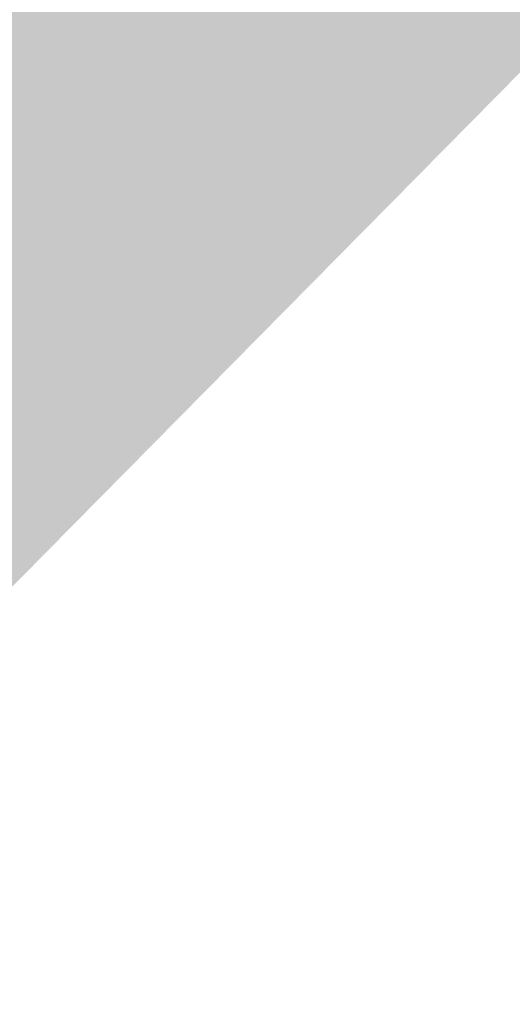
# Model space of a CAD drawing. Header units: millimetres. Extents: x -290 to 116110, y -2975 to 80225.
# Tile 154 of 247: x 40974.214 to 40974.57, y 56164.73 to 56165.442. Entities that reach past the tile are written whole.
import ezdxf

# ---------------------------------------------------------------- set-up
doc = ezdxf.new("R2010")
doc.units = ezdxf.units.MM
doc.layers.add('Перекрытия', color=7, linetype='Continuous', lineweight=18)

# ---------------------------------------------------------------- blocks, each defined once
blk = doc.blocks.new('135_SLK_GD_AR_rvt-1-B2_-11_400__На лист секция 4_-11_400')
at = {"layer": 'Перекрытия', "true_color": 0xcbcbcb}
h = blk.add_hatch(color=9, dxfattribs=at)
h.paths.add_polyline_path([(-13098384.66484, -9239530.3057), (-13097544.66484, -9239530.3057), (-13097544.66484, -9239570.3057), (-13098384.66484, -9239570.3057), (-13098384.66484, -9239531.3057)])
h.paths.add_polyline_path([(-13094627.51104, -9242798.41899), (-13092899.29018, -9241047.97252), (-13091347.01648, -9239477.91131), (-13089326.67081, -9237437.13351), (-13088720.95447, -9236825.78648), (-13088994.36868, -9236564.0064), (-13089276.25024, -9236311.3665), (-13089566.29376, -9236068.14049), (-13089864.185, -9235834.59188), (-13090169.60121, -9235610.97373), (-13090482.21148, -9235397.52829), (-13090801.67713, -9235194.48683), (-13091127.65204, -9235002.06933), (-13091459.78304, -9234820.48426), (-13091797.71028, -9234649.92834), (-13092141.06764, -9234490.58638), (-13092489.48312, -9234342.63101), (-13092842.57923, -9234206.22252), (-13093199.97341, -9234081.50871), (-13093561.27846, -9233968.62469), (-13093926.10292, -9233867.69277), (-13094294.05152, -9233778.82231), (-13094664.72563, -9233702.10957), (-13095037.72364, -9233637.63769), (-13095412.64143, -9233585.47651), (-13095789.0728, -9233545.68254), (-13096166.60992, -9233518.2989), (-13096544.84374, -9233503.35525), (-13096923.36448, -9233500.86779), (-13097301.76203, -9233510.83921), (-13097679.62643, -9233533.25871), (-13098056.54828, -9233568.10199), (-13098432.11922, -9233615.33132), (-13098432.11711, -9239519.3057), (-13098384.66484, -9239520.3057), (-13098384.66484, -9239530.3057), (-13098432.11711, -9239531.3057), (-13098432.11681, -9240369.3057), (-13098384.66484, -9240370.3057), (-13098384.66484, -9240381.3057), (-13098432.1168, -9240381.3057), (-13098432.11626, -9241900.3057), (-13095525.62433, -9241900.3057), (-13094958.09162, -9242467.83841)])
blk = doc.blocks.new('A$Cc005853f')
at = {"lineweight": 5}
blk.add_blockref('135_SLK_GD_AR_rvt-1-B2_-11_400__На лист секция 4_-11_400', (13133512.7711, 9298039.75123), dxfattribs=at)

msp = doc.modelspace()

# ---------------------------------------------------------------- block references
msp.add_blockref('A$Cc005853f', (2087.00453, 921.73103))

doc.saveas('drawing.dxf')
